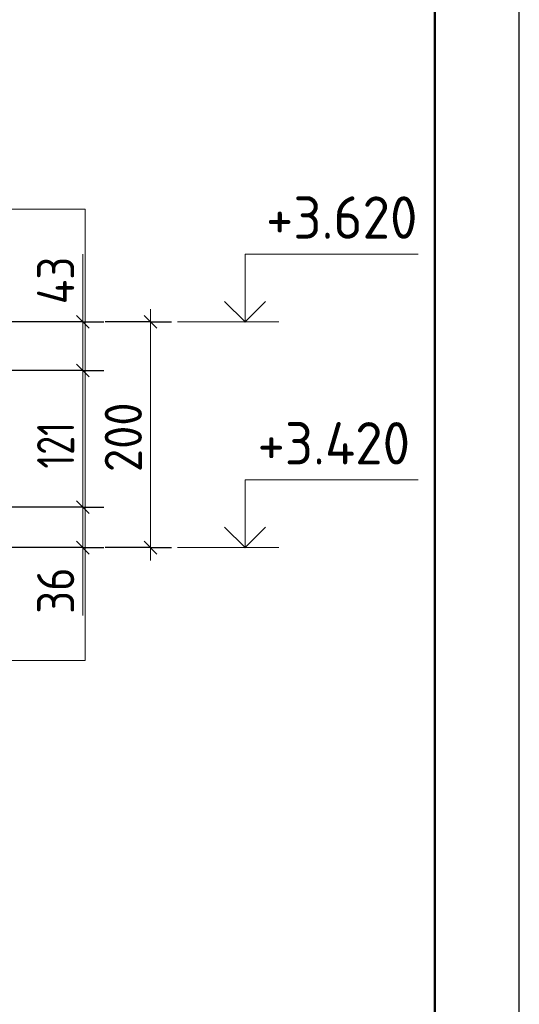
# Model space of a CAD drawing. Header units: millimetres. Extents: x 0 to 42000, y 0 to 29700.
# Tile 63 of 64: x 39046 to 42000, y 14160 to 19977. Entities that reach past the tile are written whole.
import ezdxf

# ---------------------------------------------------------------- set-up
doc = ezdxf.new("R2010")
doc.units = ezdxf.units.MM
doc.layers.add('Standard', color=7, linetype='Continuous', lineweight=25)
doc.layers.add('Размерная линия_ общее', color=7, linetype='Continuous', lineweight=13)
doc.styles.add('ISOCPEUR', font='txt')

msp = doc.modelspace()

# ---------------------------------------------------------------- linework, layer by layer
at = {"layer": 'Standard', "color": 7, "linetype": 'Continuous', "lineweight": 13, "transparency": 33554687}
for p, q in [((39418.7, 18191.3), (39418.7, 18591.3)), ((40578.7, 18191.3), (39978.7, 18191.3)), ((39418.7, 16458), (39418.7, 16858)), ((40578.7, 16858), (39978.7, 16858))]:
    msp.add_line(p, q, dxfattribs=at)
at = {"layer": 'Standard', "color": 7, "linetype": 'Continuous', "lineweight": 25, "transparency": 33554687}
msp.add_lwpolyline([(0, 0), (42000, 0), (42000, 29700), (0, 29700), (0, 0)], close=True, dxfattribs=at)
at = {"layer": 'Standard', "color": 7, "linetype": 'Continuous', "lineweight": 50, "transparency": 33554687}
msp.add_lwpolyline([(2000, 29200), (41500, 29200), (41500, 500), (2000, 500), (2000, 29200)], close=True, dxfattribs=at)
at = {"layer": 'Standard', "color": 7, "linetype": 'Continuous', "lineweight": 13, "transparency": 33554687}
for points in [[(41500, 29200), (2000, 29200), (2000, 3000), (41500, 3000), (41500, 29200)], [(40378.7, 18191.3), (40378.7, 18591.3), (41402, 18591.3)], [(40378.7, 16858), (40378.7, 17258), (41402, 17258)]]:
    msp.add_lwpolyline(points, dxfattribs=at)
at = {"layer": 'Standard', "color": 254, "linetype": 'Continuous', "lineweight": 18, "true_color": 0xc4c4ff, "transparency": 33554687}
msp.add_lwpolyline([(20993.5, 16191.3), (39432.5, 16191.3), (39432.5, 18858), (20993.5, 18858), (20993.5, 16191.3)], dxfattribs=at)
at = {"layer": 'Standard', "color": 7, "linetype": 'Continuous', "lineweight": 35, "transparency": 33554687}
for points in [[(40257.6, 18312.3), (40378.7, 18191.3), (40499.8, 18312.3)], [(40257.6, 16979), (40378.7, 16858), (40499.8, 16979)]]:
    msp.add_lwpolyline(points, dxfattribs=at)
at = {"layer": 'Размерная линия_ общее', "color": 7, "linetype": 'Continuous', "lineweight": 13, "transparency": 33554687}
for p, q in [((39418.7, 18191.3), (39418.7, 18266.3)), ((39818.7, 18191.3), (39818.7, 18266.3)), ((39418.7, 18191.3), (39418.7, 17904.6)), ((39418.7, 17904.6), (39418.7, 17098)), ((39418.7, 17098), (39418.7, 16858)), ((39418.7, 16858), (39418.7, 16783)), ((39818.7, 16858), (39818.7, 16783))]:
    msp.add_line(p, q, dxfattribs=at)
at = {"layer": 'Размерная линия_ общее', "color": 7, "linetype": 'Continuous', "lineweight": 25, "transparency": 33554687}
for p, q in [((39381.2, 18228.8), (39456.2, 18153.8)), ((39781.2, 18228.8), (39856.2, 18153.8)), ((39381.2, 17942.1), (39456.2, 17867.1)), ((39381.2, 17135.5), (39456.2, 17060.5)), ((39381.2, 16895.5), (39456.2, 16820.5)), ((39781.2, 16895.5), (39856.2, 16820.5))]:
    msp.add_line(p, q, dxfattribs=at)
at = {"layer": 'Размерная линия_ общее', "color": 253, "linetype": 'Continuous', "lineweight": -3, "true_color": 0xa0a0a0, "transparency": 33554687}
for p, q in [((39418.7, 18191.3), (39293.7, 18191.3)), ((39418.7, 18191.3), (39543.7, 18191.3)), ((39818.7, 18191.3), (39552, 18191.3)), ((39818.7, 18191.3), (39693.7, 18191.3)), ((39818.7, 18191.3), (39943.7, 18191.3)), ((39418.7, 17904.6), (39293.7, 17904.6)), ((39418.7, 17904.6), (39543.7, 17904.6)), ((39418.7, 17098), (39293.7, 17098)), ((39418.7, 17098), (39543.7, 17098)), ((39418.7, 16858), (39293.7, 16858)), ((39418.7, 16858), (39543.7, 16858)), ((39818.7, 16858), (39552, 16858)), ((39818.7, 16858), (39693.7, 16858)), ((39818.7, 16858), (39943.7, 16858))]:
    msp.add_line(p, q, dxfattribs=at)
for points in [[(39418.7, 18191.3), (39401.7, 18191.3), (39401.7, 18191.3), (39401.7, 18191.3), (39401.7, 18191.3), (38899.1, 18191.3)], [(39418.7, 17904.6), (39401.7, 17904.6), (39401.7, 17904.6), (39401.7, 17904.6), (39401.7, 17904.6), (37946.3, 17904.6)], [(39418.7, 17098), (39401.7, 17098), (39401.7, 17098), (37946.3, 17098)], [(39418.7, 16858), (39401.7, 16858), (39401.7, 16858), (38899.1, 16858)]]:
    msp.add_lwpolyline(points, dxfattribs=at)
at = {"layer": 'Размерная линия_ общее', "color": 7, "linetype": 'Continuous', "lineweight": 13, "transparency": 33554687}
msp.add_lwpolyline([(39818.7, 18191.3), (39818.7, 17466.8), (39818.7, 17466.8), (39818.7, 16858)], dxfattribs=at)

# ---------------------------------------------------------------- texts
at = {"layer": 'Standard', "color": 7, "linetype": 'Continuous', "lineweight": 25, "transparency": 33554687, "char_height": 250, "attachment_point": 7, "style": 'ISOCPEUR'}
for s, insert, width in [('\\W0.95;+3.620', (40502, 18683), 1067.871), ('\\W0.95;+3.420', (40452, 17349.6), 1093.06)]:
    msp.add_mtext(s, dxfattribs=dict(at, insert=insert, width=width))
at = {"layer": 'Размерная линия_ общее', "color": 7, "linetype": 'Continuous', "lineweight": 25, "transparency": 33554687, "char_height": 220, "attachment_point": 7, "rotation": 90, "style": 'ISOCPEUR'}
for s, insert, width in [('\\W0.88;43', (39368.7, 18295.5), 426.797), ('\\W0.91;200', (39768.7, 17304.6), 561.988), ('\\W0.74;121', (39368.7, 17325.3), 455.155), ('\\W0.87;36', (39368.7, 16467.8), 403.932)]:
    msp.add_mtext(s, dxfattribs=dict(at, insert=insert, width=width))

doc.saveas('drawing.dxf')
